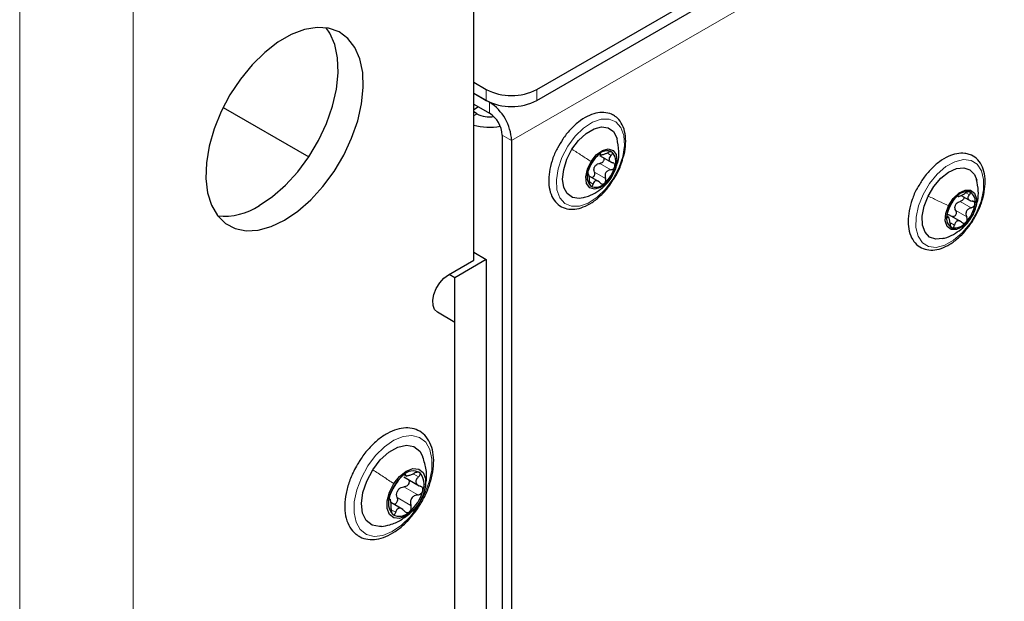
# Paper-space layout 'Blatt4' of a CAD drawing. Header units: millimetres. Extents: x 5 to 418, y 2 to 292.
# Tile 79 of 88: x 285 to 307, y 205 to 218. Entities that reach past the tile are written whole.
import ezdxf

# ---------------------------------------------------------------- set-up
doc = ezdxf.new("R2010")
doc.units = ezdxf.units.MM

psp = doc.layouts.new('Blatt4')

# ---------------------------------------------------------------- linework, layer by layer
at = {"color": 7, "linetype": 'Continuous', "lineweight": 25}
for p, q in [((296.301, 216.798), (318.915, 229.852)), ((296.301, 216.553), (318.915, 229.607)), ((294.887, 212.969), (294.887, 219.991)), ((294.887, 216.961), (295.17, 216.798)), ((294.887, 216.716), (295.241, 216.512)), ((294.887, 216.716), (295.17, 216.553)), ((294.887, 216.471), (295.241, 216.267)), ((294.998, 216.407), (294.887, 216.343)), ((289.267, 216.393), (291.187, 215.284)), ((295.524, 215.777), (295.524, 168.99)), ((295.736, 215.655), (295.736, 168.867)), ((297.709, 215.32), (297.982, 215.162)), ((297.711, 215.353), (297.756, 215.326)), ((297.698, 214.729), (297.476, 214.857)), ((297.985, 214.836), (298.013, 214.906)), ((305.821, 214.421), (306.026, 214.303)), ((305.817, 213.831), (305.543, 213.989)), ((305.55, 213.921), (305.496, 213.953)), ((294.887, 213.148), (295.17, 212.985)), ((294.322, 212.642), (294.887, 212.969)), ((295.17, 212.985), (294.463, 212.577)), ((295.17, 212.985), (295.17, 117.45)), ((294.463, 212.577), (294.336, 212.65)), ((294.463, 117.041), (294.463, 212.577)), ((294.463, 211.575), (294.072, 211.801)), ((294.463, 118.19), (294.463, 211.575)), ((293.319, 208.108), (293.664, 207.909)), ((293.328, 208.161), (293.39, 208.125)), ((293.025, 207.594), (292.994, 207.612)), ((293.299, 207.378), (293.032, 207.532))]:
    psp.add_line(p, q, dxfattribs=at)
at = {"color": 7, "linetype": 'Continuous', "lineweight": 18}
for p, q in [((318.066, 228.546), (295.736, 215.655)), ((284.705, 75.954), (284.705, 218.848)), ((287.25, 218.848), (287.25, 75.954)), ((295.17, 216.553), (295.17, 216.798)), ((296.301, 216.798), (296.301, 216.553)), ((295.245, 216.515), (295.241, 216.512)), ((295.241, 216.267), (295.241, 216.512)), ((294.887, 216.21), (294.958, 216.251)), ((295.524, 215.777), (295.736, 215.655)), ((297.721, 215.358), (297.734, 215.351)), ((297.885, 215.369), (297.969, 215.32)), ((297.715, 215.14), (297.963, 214.998)), ((297.594, 214.946), (297.841, 214.804)), ((297.484, 214.723), (297.566, 214.676)), ((297.979, 214.841), (297.983, 214.845)), ((305.927, 214.481), (306.004, 214.436)), ((305.797, 214.287), (306.045, 214.144)), ((305.697, 214.083), (305.944, 213.94)), ((306.091, 214.016), (306.086, 214.005)), ((305.498, 213.937), (305.512, 213.929)), ((305.583, 213.805), (305.669, 213.756)), ((293.351, 208.164), (293.361, 208.158)), ((293.543, 208.172), (293.65, 208.11)), ((293.322, 207.884), (293.633, 207.704)), ((292.995, 207.607), (293.003, 207.603)), ((293.168, 207.645), (293.479, 207.465)), ((293.038, 207.373), (293.138, 207.315)), ((293.645, 207.512), (293.655, 207.513))]:
    psp.add_line(p, q, dxfattribs=at)
at = {"color": 7, "linetype": 'Continuous', "lineweight": 25, "flags": 128}
for points in [[(290.645, 213.867), (290.943, 214.069), (291.233, 214.324), (291.507, 214.624), (291.755, 214.961), (291.972, 215.326), (292.15, 215.707), (292.285, 216.094), (292.373, 216.476), (292.411, 216.841), (292.398, 217.18), (292.335, 217.482), (292.223, 217.739), (292.066, 217.943), (291.868, 218.088), (291.634, 218.171), (291.373, 218.189), (291.09, 218.141), (290.794, 218.029), (290.495, 217.856), (290.199, 217.627), (289.916, 217.348), (289.655, 217.028), (289.421, 216.676), (289.223, 216.302), (289.066, 215.916), (288.954, 215.53), (288.891, 215.156), (288.878, 214.802), (288.916, 214.481), (289.004, 214.2), (289.139, 213.969), (289.318, 213.794), (289.534, 213.679), (289.782, 213.629), (290.056, 213.644), (290.346, 213.724), (290.645, 213.867)], [(290.079, 214.194), (290.378, 214.396), (290.668, 214.65), (290.941, 214.951), (291.189, 215.288), (291.406, 215.652), (291.584, 216.034), (291.719, 216.421), (291.807, 216.803), (291.845, 217.168), (291.832, 217.507), (291.769, 217.809), (291.657, 218.065), (291.579, 218.181)], [(294.958, 216.251), (294.903, 216.289), (294.887, 216.302)], [(297.091, 215.457), (297.239, 215.654), (297.408, 215.812), (297.585, 215.916), (297.756, 215.959), (297.906, 215.937), (298.023, 215.852), (298.099, 215.71), (298.103, 215.696)], [(297.341, 214.369), (297.251, 214.354), (297.101, 214.376), (296.984, 214.462), (296.908, 214.603), (296.881, 214.79), (296.905, 215.006), (296.976, 215.234), (297.091, 215.457)], [(297.519, 215.183), (297.637, 215.33), (297.772, 215.43), (297.904, 215.466), (298.013, 215.433), (298.082, 215.337), (298.1, 215.191), (298.066, 215.018), (297.983, 214.845)], [(297.983, 214.845), (297.865, 214.698), (297.73, 214.598), (297.598, 214.562), (297.489, 214.595), (297.42, 214.691), (297.402, 214.837), (297.436, 215.009), (297.519, 215.183)], [(305.077, 214.407), (305.206, 214.622), (305.364, 214.806), (305.538, 214.944), (305.714, 215.025), (305.878, 215.043), (306.017, 214.996), (306.119, 214.888), (306.168, 214.764)], [(305.538, 214.192), (305.642, 214.354), (305.772, 214.477), (305.908, 214.543), (306.03, 214.541), (306.118, 214.471), (306.16, 214.345), (306.149, 214.182), (306.086, 214.005)], [(305.398, 213.453), (305.251, 213.44), (305.112, 213.487), (305.01, 213.595), (304.953, 213.756), (304.945, 213.956), (304.988, 214.179), (305.077, 214.407)], [(306.086, 214.005), (305.982, 213.843), (305.852, 213.72), (305.716, 213.654), (305.594, 213.656), (305.506, 213.726), (305.464, 213.852), (305.476, 214.016), (305.538, 214.192)], [(294.072, 211.801), (294.01, 211.861), (293.975, 211.954), (293.97, 212.071), (293.995, 212.201), (294.048, 212.335), (294.125, 212.46), (294.219, 212.565), (294.322, 212.642)], [(292.621, 208.267), (292.791, 208.488), (292.985, 208.663), (293.187, 208.776), (293.379, 208.819), (293.547, 208.788), (293.677, 208.685), (293.738, 208.577)], [(292.822, 206.997), (292.775, 206.994), (292.607, 207.025), (292.477, 207.127), (292.396, 207.293), (292.37, 207.508), (292.401, 207.756), (292.487, 208.016), (292.621, 208.267)], [(293.093, 207.957), (293.224, 208.12), (293.373, 208.237), (293.522, 208.293), (293.653, 208.282), (293.751, 208.205), (293.803, 208.071), (293.803, 207.897), (293.752, 207.703), (293.655, 207.513)], [(293.655, 207.513), (293.524, 207.349), (293.375, 207.233), (293.226, 207.176), (293.095, 207.187), (292.997, 207.265), (292.945, 207.398), (292.945, 207.573), (292.996, 207.767), (293.093, 207.957)]]:
    psp.add_lwpolyline(points, dxfattribs=at)
at = {"color": 7, "linetype": 'Continuous', "lineweight": 18, "flags": 128}
for points in [[(298.01, 214.789), (297.845, 214.565), (297.656, 214.381), (297.457, 214.25), (297.261, 214.181), (297.082, 214.178), (296.932, 214.242), (296.82, 214.368), (296.755, 214.549), (296.741, 214.77), (296.779, 215.018), (296.867, 215.275), (296.997, 215.525), (297.162, 215.749), (297.351, 215.933), (297.55, 216.064), (297.746, 216.133), (297.925, 216.135), (298.075, 216.071), (298.187, 215.945), (298.252, 215.765), (298.266, 215.543), (298.228, 215.295), (298.14, 215.038), (298.01, 214.789)], [(306.162, 214.038), (306.019, 213.795), (305.845, 213.583), (305.651, 213.415), (305.452, 213.304), (305.26, 213.257), (305.089, 213.277), (304.951, 213.362), (304.854, 213.508), (304.806, 213.703), (304.809, 213.935), (304.864, 214.188), (304.967, 214.445), (305.11, 214.688), (305.284, 214.9), (305.478, 215.068), (305.677, 215.179), (305.869, 215.226), (306.04, 215.206), (306.178, 215.121), (306.275, 214.975), (306.323, 214.78), (306.32, 214.547), (306.265, 214.294), (306.162, 214.038)], [(292.511, 208.353), (292.688, 208.589), (292.887, 208.785), (293.098, 208.93), (293.307, 209.016), (293.503, 209.037), (293.674, 208.992), (293.81, 208.885), (293.904, 208.72), (293.95, 208.508), (293.945, 208.261), (293.889, 207.994), (293.787, 207.721), (293.643, 207.459), (293.466, 207.223), (293.267, 207.027), (293.056, 206.882), (292.847, 206.796), (292.651, 206.775), (292.48, 206.82), (292.344, 206.928), (292.25, 207.092), (292.204, 207.304), (292.209, 207.551), (292.265, 207.819), (292.367, 208.091), (292.511, 208.353)]]:
    psp.add_lwpolyline(points, dxfattribs=at)
at = {"color": 7, "linetype": 'Continuous', "lineweight": 25}
for centre, radius, start, end in [((295.736, 217.89), 1.23, 242.6097, 297.3903), ((295.736, 217.645), 1.23, 242.6097, 297.3903), ((294.661, 215.606), 1.076, 2.6055, 57.3945), ((295.24, 216.797), 0.614, 242.6701, 279.2602), ((294.91, 215.749), 0.615, 2.6055, 57.3945), ((295.241, 217.284), 1.332, 254.5811, 280.371), ((298.163, 214.775), 0.736, 130.2187, 165.7617), ((297.876, 215.167), 0.255, 63.7188, 137.9522), ((297.769, 215.184), 0.305, 338.4335, 43.8075), ((297.835, 214.932), 0.27, 141.347, 154.6335), ((297.733, 214.844), 0.305, 158.4335, 223.8075), ((297.339, 215.253), 0.736, 310.2187, 345.7617), ((297.625, 214.861), 0.255, 243.7188, 317.9522), ((305.959, 214.174), 0.331, 81.1532, 142.9585), ((305.9, 214.292), 0.236, 343.9296, 62.1563), ((306.219, 213.865), 0.73, 135.8936, 171.6595), ((305.934, 214.091), 0.267, 147.0922, 160.4609), ((305.405, 214.332), 0.73, 315.8936, 351.6595), ((289.285, 215.402), 1.446, 264.4301, 303.3243), ((305.724, 213.906), 0.236, 163.9296, 242.1563), ((305.665, 214.023), 0.331, 261.1532, 322.9585), ((293.529, 207.936), 0.306, 61.1492, 137.1501), ((293.884, 207.439), 0.913, 129.3995, 165.0243), ((293.382, 207.943), 0.393, 337.8098, 41.577), ((293.466, 207.623), 0.335, 141.5284, 152.8954), ((292.864, 208.031), 0.913, 309.3995, 345.0243), ((293.366, 207.526), 0.393, 157.8098, 221.577), ((293.219, 207.533), 0.306, 241.1492, 317.1501)]:
    psp.add_arc(centre, radius, start, end, dxfattribs=at)
for points, knots in [([(298.063, 216.193), (298.035, 216.211), (297.959, 216.259), (297.81, 216.291), (297.625, 216.274), (297.431, 216.201), (297.234, 216.074), (297.047, 215.899), (296.885, 215.699), (296.804, 215.551), (296.767, 215.483)], [0, 0, 0, 0, 0.076028, 0.204463, 0.333644, 0.467529, 0.605342, 0.744156, 0.88268, 1, 1, 1, 1]), ([(298.235, 215.258), (298.244, 215.284), (298.28, 215.393), (298.301, 215.583), (298.292, 215.812), (298.229, 216.009), (298.142, 216.131), (298.079, 216.181), (298.063, 216.193)], [0, 0, 0, 0, 0.0654014, 0.2810546, 0.4983243, 0.7168165, 0.9317548, 1, 1, 1, 1]), ([(298.069, 215.044), (298.086, 215.082), (298.137, 215.195), (298.153, 215.429), (298.12, 215.603), (298.102, 215.697)], [0, 0, 0, 0, 0.193439, 0.564139, 1, 1, 1, 1]), ([(296.767, 215.483), (296.76, 215.471), (296.706, 215.381), (296.639, 215.197), (296.576, 214.947), (296.562, 214.706), (296.596, 214.49), (296.681, 214.31), (296.812, 214.181), (296.975, 214.114), (297.156, 214.106), (297.347, 214.155), (297.544, 214.257), (297.736, 214.413), (297.897, 214.585), (297.978, 214.712), (298.01, 214.763)], [0, 0, 0, 0, 0.011994, 0.091061, 0.170375, 0.250178, 0.330609, 0.410927, 0.488798, 0.563169, 0.636469, 0.711576, 0.789463, 0.868665, 0.947847, 1, 1, 1, 1]), ([(297.687, 215.337), (297.68, 215.331), (297.665, 215.318), (297.643, 215.294), (297.625, 215.271), (297.616, 215.258), (297.612, 215.252)], [0, 0, 0, 0, 0.250033, 0.499632, 0.749228, 1, 1, 1, 1]), ([(297.734, 215.351), (297.734, 215.354), (297.734, 215.359), (297.724, 215.36), (297.709, 215.353), (297.695, 215.343), (297.687, 215.337)], [0, 0, 0, 0, 0.249815, 0.499908, 0.75012, 1, 1, 1, 1]), ([(297.734, 215.351), (297.734, 215.345), (297.735, 215.336), (297.752, 215.334), (297.771, 215.336), (297.797, 215.342), (297.836, 215.355), (297.867, 215.37), (297.887, 215.38)], [0, 0, 0, 0, 0.249199, 0.374336, 0.49893, 0.624007, 0.749759, 1, 1, 1, 1]), ([(297.989, 215.395), (297.983, 215.398), (297.972, 215.404), (297.945, 215.402), (297.916, 215.394), (297.897, 215.385), (297.887, 215.38)], [0, 0, 0, 0, 0.249991, 0.499611, 0.749127, 1, 1, 1, 1]), ([(297.969, 215.32), (297.955, 215.306), (297.934, 215.284), (297.923, 215.251), (297.922, 215.226), (297.932, 215.203), (297.955, 215.175), (297.983, 215.164), (298.002, 215.156)], [0, 0, 0, 0, 0.249201, 0.374338, 0.498932, 0.624008, 0.74976, 1, 1, 1, 1]), ([(297.969, 215.32), (297.976, 215.327), (297.989, 215.341), (298, 215.362), (298.001, 215.382), (297.993, 215.391), (297.989, 215.395)], [0, 0, 0, 0, 0.249852, 0.499902, 0.750115, 1, 1, 1, 1]), ([(306.001, 215.342), (305.969, 215.35), (305.88, 215.374), (305.72, 215.366), (305.527, 215.303), (305.33, 215.185), (305.141, 215.018), (304.971, 214.818), (304.883, 214.666), (304.841, 214.594)], [0, 0, 0, 0, 0.086065, 0.233151, 0.384131, 0.540113, 0.697792, 0.855199, 1, 1, 1, 1]), ([(306.17, 214.022), (306.188, 214.056), (306.25, 214.17), (306.316, 214.377), (306.361, 214.625), (306.358, 214.857), (306.305, 215.062), (306.202, 215.224), (306.089, 215.308), (306.018, 215.335), (306.001, 215.342)], [0, 0, 0, 0, 0.062956, 0.21186, 0.361397, 0.512001, 0.663691, 0.813694, 0.957589, 1, 1, 1, 1]), ([(297.491, 215.058), (297.498, 215.071), (297.51, 215.09), (297.53, 215.125), (297.547, 215.154), (297.566, 215.182), (297.59, 215.218), (297.603, 215.238), (297.612, 215.252)], [0, 0, 0, 0, 0.249168, 0.374303, 0.498903, 0.623987, 0.749746, 1, 1, 1, 1]), ([(297.624, 215.1), (297.638, 215.111), (297.665, 215.132), (297.698, 215.138), (297.715, 215.14)], [0, 0, 0, 0, 0.498459, 1, 1, 1, 1]), ([(297.795, 215.271), (297.796, 215.27), (297.803, 215.263), (297.808, 215.243), (297.807, 215.215), (297.795, 215.186), (297.773, 215.163), (297.745, 215.146), (297.725, 215.142), (297.715, 215.14)], [0, 0, 0, 0, 0.024573, 0.186827, 0.348945, 0.511188, 0.674286, 0.836814, 1, 1, 1, 1]), ([(298.053, 215.072), (298.054, 215.081), (298.057, 215.1), (298.046, 215.126), (298.028, 215.145), (298.01, 215.152), (298.002, 215.156)], [0, 0, 0, 0, 0.249857, 0.499466, 0.749011, 1, 1, 1, 1]), ([(298.01, 214.763), (298.028, 214.789), (298.097, 214.888), (298.177, 215.059), (298.219, 215.2), (298.235, 215.258)], [0, 0, 0, 0, 0.166933, 0.657902, 1, 1, 1, 1]), ([(297.449, 214.956), (297.447, 214.947), (297.443, 214.929), (297.443, 214.909), (297.446, 214.899), (297.45, 214.899), (297.452, 214.9)], [0, 0, 0, 0, 0.2498571, 0.4994664, 0.7490114, 1, 1, 1, 1]), ([(297.491, 215.058), (297.488, 215.052), (297.481, 215.041), (297.469, 215.015), (297.457, 214.986), (297.452, 214.966), (297.449, 214.956)], [0, 0, 0, 0, 0.249807, 0.500055, 0.750309, 1, 1, 1, 1]), ([(297.484, 214.735), (297.484, 214.758), (297.484, 214.792), (297.48, 214.834), (297.475, 214.862), (297.47, 214.883), (297.463, 214.901), (297.456, 214.9), (297.452, 214.9)], [0, 0, 0, 0, 0.249201, 0.374338, 0.498932, 0.624008, 0.74976, 1, 1, 1, 1]), ([(297.594, 214.946), (297.596, 214.936), (297.601, 214.916), (297.598, 214.884), (297.587, 214.855), (297.568, 214.832), (297.55, 214.821), (297.54, 214.821), (297.538, 214.821)], [0, 0, 0, 0, 0.19325, 0.385036, 0.577741, 0.770299, 0.96301, 1, 1, 1, 1]), ([(297.594, 214.946), (297.589, 214.963), (297.58, 214.996), (297.587, 215.03), (297.591, 215.047)], [0, 0, 0, 0, 0.50155, 1, 1, 1, 1]), ([(297.963, 214.998), (297.941, 214.993), (297.909, 214.986), (297.872, 214.96), (297.85, 214.934), (297.837, 214.903), (297.828, 214.858), (297.836, 214.825), (297.841, 214.804)], [0, 0, 0, 0, 0.249168, 0.374303, 0.498903, 0.623987, 0.749746, 1, 1, 1, 1]), ([(297.963, 214.998), (297.973, 215), (297.993, 215.003), (298.02, 215.02), (298.042, 215.043), (298.049, 215.062), (298.053, 215.072)], [0, 0, 0, 0, 0.2498071, 0.5000551, 0.7503094, 1, 1, 1, 1]), ([(297.347, 214.376), (297.385, 214.386), (297.491, 214.411), (297.651, 214.496), (297.819, 214.623), (297.925, 214.744), (297.974, 214.82), (297.985, 214.837)], [0, 0, 0, 0, 0.145171, 0.406827, 0.663293, 0.925986, 1, 1, 1, 1]), ([(297.484, 214.735), (297.484, 214.725), (297.484, 214.704), (297.489, 214.673), (297.499, 214.647), (297.508, 214.637), (297.513, 214.633)], [0, 0, 0, 0, 0.249852, 0.499902, 0.750115, 1, 1, 1, 1]), ([(297.513, 214.633), (297.518, 214.63), (297.528, 214.625), (297.544, 214.633), (297.558, 214.65), (297.563, 214.667), (297.566, 214.676)], [0, 0, 0, 0, 0.249991, 0.499611, 0.749127, 1, 1, 1, 1]), ([(297.72, 214.705), (297.705, 214.719), (297.684, 214.74), (297.651, 214.752), (297.627, 214.752), (297.605, 214.743), (297.582, 214.721), (297.573, 214.694), (297.566, 214.676)], [0, 0, 0, 0, 0.249199, 0.374336, 0.49893, 0.624007, 0.749759, 1, 1, 1, 1]), ([(297.72, 214.705), (297.727, 214.698), (297.74, 214.685), (297.765, 214.675), (297.791, 214.676), (297.807, 214.686), (297.815, 214.691)], [0, 0, 0, 0, 0.249815, 0.499908, 0.75012, 1, 1, 1, 1]), ([(297.815, 214.691), (297.821, 214.697), (297.835, 214.711), (297.846, 214.741), (297.849, 214.773), (297.844, 214.793), (297.841, 214.804)], [0, 0, 0, 0, 0.250033, 0.499632, 0.749228, 1, 1, 1, 1]), ([(306.097, 214.013), (306.134, 214.108), (306.196, 214.27), (306.213, 214.54), (306.182, 214.693), (306.165, 214.776)], [0, 0, 0, 0, 0.399406, 0.674367, 1, 1, 1, 1]), ([(304.841, 214.594), (304.837, 214.587), (304.785, 214.504), (304.716, 214.327), (304.645, 214.076), (304.622, 213.833), (304.647, 213.611), (304.723, 213.424), (304.846, 213.285), (305.005, 213.206), (305.184, 213.188), (305.373, 213.226), (305.569, 213.32), (305.764, 213.466), (305.944, 213.656), (306.084, 213.846), (306.147, 213.975), (306.17, 214.022)], [0, 0, 0, 0, 0.005811, 0.079908, 0.154208, 0.228927, 0.304232, 0.379685, 0.453273, 0.523477, 0.592234, 0.662178, 0.734805, 0.80895, 0.883215, 0.957313, 1, 1, 1, 1]), ([(305.747, 214.404), (305.749, 214.401), (305.753, 214.396), (305.773, 214.401), (305.793, 214.409), (305.82, 214.42), (305.859, 214.439), (305.888, 214.457), (305.907, 214.469)], [0, 0, 0, 0, 0.249199, 0.374336, 0.49893, 0.624007, 0.749759, 1, 1, 1, 1]), ([(306.01, 214.501), (306.003, 214.502), (305.99, 214.504), (305.962, 214.498), (305.934, 214.486), (305.916, 214.475), (305.907, 214.469)], [0, 0, 0, 0, 0.249991, 0.499611, 0.749127, 1, 1, 1, 1]), ([(306.004, 214.436), (305.992, 214.422), (305.974, 214.4), (305.968, 214.37), (305.972, 214.348), (305.986, 214.329), (306.013, 214.308), (306.043, 214.301), (306.063, 214.296)], [0, 0, 0, 0, 0.249201, 0.374338, 0.498932, 0.624008, 0.74976, 1, 1, 1, 1]), ([(306.004, 214.436), (306.009, 214.443), (306.021, 214.456), (306.027, 214.476), (306.025, 214.492), (306.015, 214.498), (306.01, 214.501)], [0, 0, 0, 0, 0.249852, 0.499902, 0.750115, 1, 1, 1, 1]), ([(305.531, 214.081), (305.538, 214.096), (305.549, 214.119), (305.566, 214.159), (305.581, 214.189), (305.596, 214.219), (305.615, 214.254), (305.625, 214.273), (305.631, 214.285)], [0, 0, 0, 0, 0.249168, 0.374303, 0.498903, 0.623987, 0.749746, 1, 1, 1, 1]), ([(305.695, 214.373), (305.688, 214.365), (305.674, 214.35), (305.655, 214.325), (305.64, 214.302), (305.634, 214.291), (305.631, 214.285)], [0, 0, 0, 0, 0.250033, 0.4996315, 0.7492277, 1, 1, 1, 1]), ([(305.747, 214.404), (305.746, 214.406), (305.744, 214.409), (305.732, 214.405), (305.716, 214.393), (305.702, 214.38), (305.695, 214.373)], [0, 0, 0, 0, 0.249815, 0.499908, 0.75012, 1, 1, 1, 1]), ([(305.71, 214.236), (305.723, 214.248), (305.748, 214.272), (305.781, 214.282), (305.797, 214.287)], [0, 0, 0, 0, 0.498459, 1, 1, 1, 1]), ([(305.877, 214.389), (305.879, 214.383), (305.881, 214.367), (305.872, 214.341), (305.853, 214.316), (305.827, 214.297), (305.807, 214.291), (305.797, 214.287)], [0, 0, 0, 0, 0.158867, 0.368478, 0.579193, 0.789171, 1, 1, 1, 1]), ([(306.045, 214.144), (306.055, 214.148), (306.075, 214.154), (306.1, 214.173), (306.12, 214.198), (306.125, 214.217), (306.127, 214.226)], [0, 0, 0, 0, 0.249807, 0.500055, 0.750309, 1, 1, 1, 1]), ([(306.127, 214.226), (306.127, 214.235), (306.127, 214.253), (306.113, 214.275), (306.091, 214.291), (306.073, 214.294), (306.063, 214.296)], [0, 0, 0, 0, 0.249857, 0.499466, 0.749011, 1, 1, 1, 1]), ([(305.398, 213.457), (305.415, 213.46), (305.501, 213.475), (305.645, 213.543), (305.821, 213.657), (305.981, 213.812), (306.057, 213.943), (306.097, 214.013)], [0, 0, 0, 0, 0.0532459, 0.2854019, 0.5108779, 0.7372724, 1, 1, 1, 1]), ([(305.531, 214.081), (305.527, 214.074), (305.521, 214.059), (305.511, 214.031), (305.502, 214), (305.499, 213.981), (305.497, 213.971)], [0, 0, 0, 0, 0.249807, 0.500055, 0.750309, 1, 1, 1, 1]), ([(305.503, 213.995), (305.516, 213.994), (305.544, 213.991), (305.569, 213.973), (305.581, 213.964)], [0, 0, 0, 0, 0.498457, 1, 1, 1, 1]), ([(305.697, 214.083), (305.7, 214.073), (305.708, 214.054), (305.708, 214.023), (305.7, 213.992), (305.683, 213.966), (305.658, 213.949), (305.634, 213.943), (305.62, 213.946), (305.614, 213.948)], [0, 0, 0, 0, 0.150358, 0.299578, 0.449513, 0.599332, 0.749271, 0.899998, 1, 1, 1, 1]), ([(305.697, 214.083), (305.69, 214.098), (305.678, 214.129), (305.681, 214.163), (305.682, 214.18)], [0, 0, 0, 0, 0.50155, 1, 1, 1, 1]), ([(306.045, 214.144), (306.024, 214.137), (305.992, 214.126), (305.958, 214.096), (305.939, 214.068), (305.928, 214.036), (305.925, 213.991), (305.937, 213.96), (305.944, 213.94)], [0, 0, 0, 0, 0.2491679, 0.3743031, 0.4989033, 0.6239875, 0.7497462, 1, 1, 1, 1]), ([(305.497, 213.971), (305.497, 213.962), (305.495, 213.945), (305.498, 213.93), (305.504, 213.923), (305.51, 213.927), (305.512, 213.929)], [0, 0, 0, 0, 0.249857, 0.499466, 0.749011, 1, 1, 1, 1]), ([(305.572, 213.789), (305.57, 213.811), (305.566, 213.845), (305.556, 213.885), (305.548, 213.909), (305.539, 213.926), (305.527, 213.938), (305.518, 213.932), (305.512, 213.929)], [0, 0, 0, 0, 0.249201, 0.374338, 0.498932, 0.624008, 0.74976, 1, 1, 1, 1]), ([(305.572, 213.789), (305.573, 213.778), (305.575, 213.757), (305.584, 213.729), (305.597, 213.706), (305.608, 213.7), (305.614, 213.697)], [0, 0, 0, 0, 0.249852, 0.499902, 0.750115, 1, 1, 1, 1]), ([(305.614, 213.697), (305.62, 213.696), (305.632, 213.694), (305.649, 213.707), (305.662, 213.728), (305.666, 213.747), (305.669, 213.756)], [0, 0, 0, 0, 0.249991, 0.499611, 0.749127, 1, 1, 1, 1]), ([(305.829, 213.821), (305.813, 213.832), (305.788, 213.849), (305.752, 213.853), (305.726, 213.849), (305.705, 213.834), (305.682, 213.806), (305.674, 213.776), (305.669, 213.756)], [0, 0, 0, 0, 0.249199, 0.374336, 0.49893, 0.624007, 0.749759, 1, 1, 1, 1]), ([(305.829, 213.821), (305.837, 213.815), (305.852, 213.805), (305.879, 213.8), (305.906, 213.805), (305.921, 213.818), (305.929, 213.824)], [0, 0, 0, 0, 0.249815, 0.499908, 0.75012, 1, 1, 1, 1]), ([(305.929, 213.824), (305.935, 213.832), (305.948, 213.848), (305.956, 213.88), (305.955, 213.911), (305.948, 213.93), (305.944, 213.94)], [0, 0, 0, 0, 0.250033, 0.499632, 0.749228, 1, 1, 1, 1]), ([(292.248, 206.821), (292.278, 206.8), (292.358, 206.744), (292.514, 206.7), (292.709, 206.703), (292.916, 206.762), (293.128, 206.877), (293.336, 207.043), (293.528, 207.251), (293.696, 207.491), (293.833, 207.753), (293.931, 208.024), (293.986, 208.292), (293.995, 208.547), (293.954, 208.777), (293.862, 208.97), (293.725, 209.113), (293.553, 209.195), (293.362, 209.216), (293.16, 209.181), (292.949, 209.09), (292.738, 208.946), (292.539, 208.754), (292.393, 208.578), (292.326, 208.463), (292.309, 208.432)], [0, 0, 0, 0, 0.025591, 0.068614, 0.111697, 0.156125, 0.202042, 0.248604, 0.295131, 0.341552, 0.387946, 0.434416, 0.481063, 0.528012, 0.575307, 0.622436, 0.668145, 0.711859, 0.754828, 0.798547, 0.843893, 0.89028, 0.936849, 0.983311, 1, 1, 1, 1]), ([(293.805, 207.938), (293.809, 207.957), (293.84, 208.076), (293.828, 208.304), (293.766, 208.492), (293.735, 208.585)], [0, 0, 0, 0, 0.088582, 0.550645, 1, 1, 1, 1]), ([(292.309, 208.432), (292.276, 208.379), (292.191, 208.243), (292.092, 208.005), (292.017, 207.735), (291.988, 207.472), (292.006, 207.23), (292.076, 207.02), (292.167, 206.889), (292.233, 206.834), (292.248, 206.821)], [0, 0, 0, 0, 0.091633, 0.234858, 0.378467, 0.522849, 0.668302, 0.814306, 0.957734, 1, 1, 1, 1]), ([(293.055, 207.8), (293.064, 207.815), (293.078, 207.838), (293.104, 207.882), (293.126, 207.917), (293.149, 207.952), (293.18, 207.996), (293.197, 208.022), (293.209, 208.039)], [0, 0, 0, 0, 0.249194, 0.37433, 0.498925, 0.624004, 0.749757, 1, 1, 1, 1]), ([(293.304, 208.144), (293.295, 208.137), (293.276, 208.121), (293.248, 208.091), (293.225, 208.063), (293.214, 208.047), (293.209, 208.039)], [0, 0, 0, 0, 0.250032, 0.499632, 0.749228, 1, 1, 1, 1]), ([(293.361, 208.158), (293.361, 208.162), (293.361, 208.17), (293.35, 208.171), (293.331, 208.164), (293.313, 208.151), (293.304, 208.144)], [0, 0, 0, 0, 0.249816, 0.499908, 0.75012, 1, 1, 1, 1]), ([(293.418, 208.051), (293.421, 208.048), (293.432, 208.037), (293.44, 208.01), (293.438, 207.975), (293.421, 207.939), (293.394, 207.91), (293.359, 207.89), (293.334, 207.886), (293.322, 207.884)], [0, 0, 0, 0, 0.063226, 0.219056, 0.374749, 0.530561, 0.687196, 0.843282, 1, 1, 1, 1]), ([(293.361, 208.158), (293.361, 208.15), (293.361, 208.138), (293.381, 208.135), (293.405, 208.136), (293.437, 208.144), (293.486, 208.158), (293.525, 208.177), (293.55, 208.189)], [0, 0, 0, 0, 0.249219, 0.374357, 0.498947, 0.62402, 0.749767, 1, 1, 1, 1]), ([(293.677, 208.204), (293.669, 208.208), (293.655, 208.216), (293.622, 208.215), (293.586, 208.206), (293.562, 208.195), (293.55, 208.189)], [0, 0, 0, 0, 0.24999, 0.499611, 0.749127, 1, 1, 1, 1]), ([(293.65, 208.11), (293.632, 208.092), (293.605, 208.065), (293.59, 208.023), (293.589, 207.992), (293.6, 207.962), (293.628, 207.927), (293.662, 207.912), (293.685, 207.902)], [0, 0, 0, 0, 0.2492203, 0.374358, 0.498948, 0.6240206, 0.749768, 1, 1, 1, 1]), ([(293.65, 208.11), (293.658, 208.119), (293.675, 208.135), (293.688, 208.162), (293.691, 208.188), (293.681, 208.199), (293.677, 208.204)], [0, 0, 0, 0, 0.249853, 0.499901, 0.750114, 1, 1, 1, 1]), ([(293.055, 207.8), (293.051, 207.793), (293.042, 207.779), (293.027, 207.748), (293.012, 207.712), (293.005, 207.687), (293.001, 207.675)], [0, 0, 0, 0, 0.249806, 0.500054, 0.750309, 1, 1, 1, 1]), ([(293.204, 207.832), (293.222, 207.846), (293.257, 207.873), (293.3, 207.88), (293.322, 207.884)], [0, 0, 0, 0, 0.498111, 1, 1, 1, 1]), ([(293.633, 207.704), (293.645, 207.706), (293.67, 207.711), (293.705, 207.731), (293.733, 207.759), (293.742, 207.783), (293.747, 207.795)], [0, 0, 0, 0, 0.249806, 0.500054, 0.750309, 1, 1, 1, 1]), ([(293.747, 207.795), (293.748, 207.807), (293.752, 207.831), (293.74, 207.863), (293.717, 207.888), (293.696, 207.897), (293.685, 207.902)], [0, 0, 0, 0, 0.249858, 0.499467, 0.749011, 1, 1, 1, 1]), ([(293.001, 207.675), (292.999, 207.663), (292.993, 207.64), (292.992, 207.616), (292.995, 207.602), (293, 207.602), (293.003, 207.603)], [0, 0, 0, 0, 0.249858, 0.499467, 0.749011, 1, 1, 1, 1]), ([(293.038, 207.394), (293.039, 207.422), (293.039, 207.465), (293.034, 207.518), (293.03, 207.553), (293.024, 207.579), (293.016, 207.603), (293.008, 207.603), (293.003, 207.603)], [0, 0, 0, 0, 0.24922, 0.374358, 0.498948, 0.624021, 0.749768, 1, 1, 1, 1]), ([(293.168, 207.645), (293.171, 207.632), (293.177, 207.607), (293.173, 207.567), (293.158, 207.531), (293.134, 207.502), (293.114, 207.494), (293.104, 207.49)], [0, 0, 0, 0, 0.201887, 0.402233, 0.603523, 0.804649, 1, 1, 1, 1]), ([(293.168, 207.645), (293.162, 207.666), (293.152, 207.71), (293.163, 207.754), (293.168, 207.776)], [0, 0, 0, 0, 0.5006092, 1, 1, 1, 1]), ([(293.633, 207.704), (293.606, 207.699), (293.566, 207.691), (293.52, 207.659), (293.493, 207.628), (293.475, 207.589), (293.464, 207.533), (293.473, 207.492), (293.479, 207.465)], [0, 0, 0, 0, 0.2491937, 0.3743301, 0.4989253, 0.6240038, 0.7497569, 1, 1, 1, 1]), ([(293.038, 207.394), (293.038, 207.381), (293.038, 207.355), (293.043, 207.317), (293.054, 207.283), (293.066, 207.271), (293.071, 207.265)], [0, 0, 0, 0, 0.2498531, 0.4999013, 0.7501145, 1, 1, 1, 1]), ([(293.327, 207.346), (293.31, 207.364), (293.283, 207.391), (293.243, 207.406), (293.213, 207.408), (293.187, 207.398), (293.158, 207.371), (293.146, 207.338), (293.138, 207.315)], [0, 0, 0, 0, 0.249219, 0.374357, 0.498947, 0.62402, 0.749767, 1, 1, 1, 1]), ([(293.444, 207.325), (293.452, 207.334), (293.47, 207.35), (293.484, 207.387), (293.488, 207.427), (293.482, 207.452), (293.479, 207.465)], [0, 0, 0, 0, 0.250032, 0.4996317, 0.7492275, 1, 1, 1, 1]), ([(292.814, 206.996), (292.879, 207.007), (293.03, 207.033), (293.26, 207.134), (293.405, 207.251), (293.479, 207.312)], [0, 0, 0, 0, 0.2683116, 0.6217896, 1, 1, 1, 1]), ([(293.071, 207.265), (293.078, 207.262), (293.09, 207.255), (293.11, 207.264), (293.127, 207.284), (293.134, 207.305), (293.138, 207.315)], [0, 0, 0, 0, 0.24999, 0.499611, 0.749127, 1, 1, 1, 1]), ([(293.327, 207.346), (293.335, 207.337), (293.352, 207.32), (293.382, 207.308), (293.415, 207.307), (293.434, 207.319), (293.444, 207.325)], [0, 0, 0, 0, 0.249816, 0.499908, 0.75012, 1, 1, 1, 1])]:
    psp.add_open_spline(points, degree=3, knots=knots, dxfattribs=at)
at = {"color": 7, "linetype": 'Continuous', "lineweight": 18}
for points in [[(297.091, 215.457), (297.165, 215.41), (297.314, 215.316), (297.451, 215.227), (297.519, 215.183)], [(305.077, 214.407), (305.156, 214.369), (305.314, 214.292), (305.463, 214.225), (305.538, 214.192)], [(292.621, 208.267), (292.702, 208.215), (292.864, 208.111), (293.017, 208.008), (293.093, 207.957)]]:
    psp.add_open_spline(points, degree=3, dxfattribs=at)

doc.saveas('drawing.dxf')
